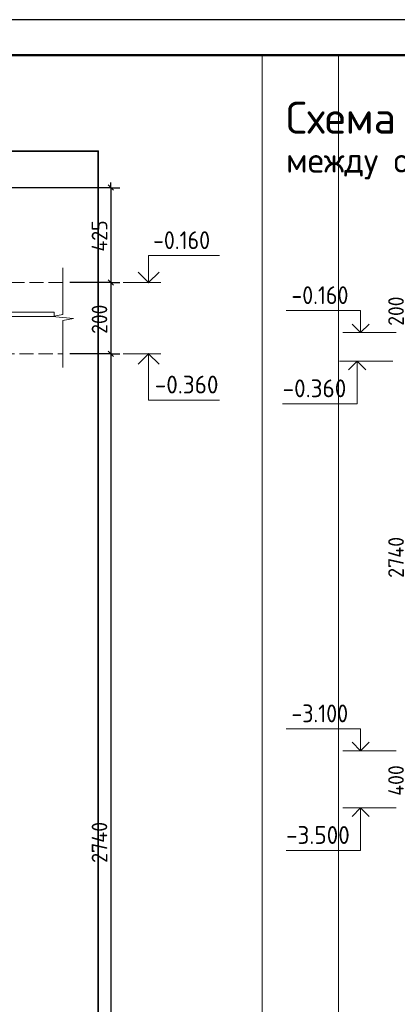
# Model space of a CAD drawing. Header units: millimetres. Extents: x 0 to 42000, y 0 to 29700.
# Tile 6 of 14: x 9770 to 15084, y 15857 to 29700. Entities that reach past the tile are written whole.
import ezdxf

# ---------------------------------------------------------------- set-up
doc = ezdxf.new("R2010")
doc.units = ezdxf.units.MM
doc.linetypes.add('______2', pattern=[270, 200, -70])
for name, color, linetype, lineweight in [('Standard', 7, 'Continuous', 25), ('Высотные отметки', 7, 'Continuous', 25), ('ЖБ Перекрытие верхний уровень', 7, '______2', 25), ('Заголовок чертежа', 7, 'Continuous', 25), ('Примечания', 7, 'Continuous', 13), ('Стена фоновая арматура Х1', 7, 'Continuous', 35)]:
    doc.layers.add(name, color=color, linetype=linetype, lineweight=lineweight)
doc.styles.add('ISOCPEUR', font='txt')

msp = doc.modelspace()

# ---------------------------------------------------------------- linework, layer by layer
at = {"layer": 'Standard', "color": 7, "linetype": 'Continuous', "lineweight": -3, "transparency": 33554687}
for p, q in [((11053, 27338), (11053, 27413)), ((11053, 27338), (7016, 27338)), ((11053, 27338), (10928, 27338)), ((11053, 27338), (11178, 27338)), ((11053, 26003), (10928, 26003)), ((11053, 26003), (11178, 26003)), ((11053, 26003), (11053, 25003)), ((11053, 25003), (10928, 25003)), ((11053, 25003), (11178, 25003)), ((11053, 25003), (11053, 11303))]:
    msp.add_line(p, q, dxfattribs=at)
at = {"layer": 'Standard', "color": 7, "linetype": 'Continuous', "lineweight": 25, "transparency": 33554687}
for p, q in [((11015, 27376), (11090, 27301)), ((11015, 26041), (11090, 25966)), ((11015, 25041), (11090, 24966))]:
    msp.add_line(p, q, dxfattribs=at)
at = {"layer": 'Standard', "color": 7, "linetype": 'Continuous', "lineweight": 13, "transparency": 33554687}
for p, q in [((11228, 26003), (11758, 26003)), ((11228, 25003), (11758, 25003))]:
    msp.add_line(p, q, dxfattribs=at)
at = {"layer": 'Standard', "color": 7, "linetype": 'Continuous', "lineweight": 25, "transparency": 33554687}
msp.add_lwpolyline([(0, 0), (42000, 0), (42000, 29700), (0, 29700), (0, 0)], close=True, dxfattribs=at)
at = {"layer": 'Standard', "color": 7, "linetype": 'Continuous', "lineweight": 50, "transparency": 33554687}
msp.add_lwpolyline([(2000, 29200), (41500, 29200), (41500, 500), (2000, 500), (2000, 29200)], close=True, dxfattribs=at)
at = {"layer": 'Standard', "color": 7, "linetype": 'Continuous', "lineweight": 13, "transparency": 33554687}
for points in [[(14256, 29200), (2000, 29200), (2000, 5463), (14256, 5463), (14256, 29200)], [(41500, 29200), (13180, 29200), (13180, 6000), (41500, 6000), (41500, 29200)], [(11584, 26003), (11584, 26383), (12584, 26383)], [(11584, 25003), (11584, 24353), (12584, 24353)]]:
    msp.add_lwpolyline(points, dxfattribs=at)
at = {"layer": 'Standard', "color": 254, "linetype": 'Continuous', "lineweight": 35, "true_color": 0xc4c4ff, "transparency": 33554687}
msp.add_lwpolyline([(4626, 8803), (10876, 8803), (10876, 27853), (4626, 27853), (4626, 8803)], dxfattribs=at)
at = {"layer": 'Standard', "color": 7, "linetype": 'Continuous', "lineweight": -3, "transparency": 33554687}
for points in [[(11053, 27338), (11053, 26364), (11053, 26364), (11053, 26003)], [(11053, 26003), (11036, 26003), (11036, 26003), (11036, 26003), (11036, 26003), (11036, 26003), (11036, 26003), (10476, 26003)], [(11053, 25003), (11036, 25003), (11036, 25003), (11036, 25003), (11036, 25003), (10476, 25003)]]:
    msp.add_lwpolyline(points, dxfattribs=at)
at = {"layer": 'Standard', "color": 7, "linetype": 'Continuous', "lineweight": 35, "transparency": 33554687}
for points in [[(11435, 26152), (11584, 26003), (11732, 26152)], [(11435, 24855), (11584, 25003), (11732, 24855)]]:
    msp.add_lwpolyline(points, dxfattribs=at)
at = {"layer": 'Высотные отметки', "color": 7, "linetype": 'Continuous', "lineweight": 35, "transparency": 33554687}
for p, q in [((14568, 25300), (14447, 25421)), ((14568, 25300), (14447, 25421)), ((14568, 25300), (14689, 25421)), ((14568, 25300), (14689, 25421)), ((14520, 24900), (14399, 24779)), ((14520, 24900), (14399, 24779)), ((14520, 24900), (14641, 24779)), ((14520, 24900), (14641, 24779)), ((14568, 19420), (14447, 19541)), ((14568, 19420), (14447, 19541)), ((14568, 19420), (14689, 19541)), ((14568, 19420), (14689, 19541)), ((14568, 18620), (14447, 18499)), ((14568, 18620), (14447, 18499)), ((14568, 18620), (14689, 18499)), ((14568, 18620), (14689, 18499))]:
    msp.add_line(p, q, dxfattribs=at)
at = {"layer": 'Высотные отметки', "color": 7, "linetype": 'Continuous', "lineweight": 13, "transparency": 33554687}
for p, q in [((15068, 25300), (14318, 25300)), ((15068, 25300), (14318, 25300)), ((15020, 24900), (14270, 24900)), ((15020, 24900), (14270, 24900)), ((15068, 19420), (14318, 19420)), ((15068, 19420), (14318, 19420)), ((15068, 18620), (14318, 18620)), ((15068, 18620), (14318, 18620))]:
    msp.add_line(p, q, dxfattribs=at)
for points in [[(14568, 25300), (14568, 25610), (13518, 25610)], [(14568, 25300), (14568, 25610), (13518, 25610)], [(14520, 24900), (14520, 24300), (13470, 24300)], [(14520, 24900), (14520, 24300), (13470, 24300)], [(14568, 19420), (14568, 19730), (13518, 19730)], [(14568, 19420), (14568, 19730), (13518, 19730)], [(14568, 18620), (14568, 18020), (13518, 18020)], [(14568, 18620), (14568, 18020), (13518, 18020)]]:
    msp.add_lwpolyline(points, dxfattribs=at)
at = {"layer": 'ЖБ Перекрытие верхний уровень', "color": 7, "linetype": '______2', "lineweight": 18, "transparency": 33554687}
for p, q in [((10376, 26003), (6626, 26003)), ((7876, 25003), (10376, 25003))]:
    msp.add_line(p, q, dxfattribs=at)
at = {"layer": 'Примечания', "color": 7, "linetype": 'Continuous', "lineweight": 13, "transparency": 33554687}
for p, q in [((10376, 26212), (10376, 25554)), ((10376, 25554), (10226, 25526)), ((10226, 25526), (10526, 25498)), ((10526, 25498), (10376, 25470)), ((10376, 25470), (10376, 24812)), ((10376, 24812), (10376, 24812))]:
    msp.add_line(p, q, dxfattribs=at)
at = {"layer": 'Стена фоновая арматура Х1', "color": 7, "linetype": 'Continuous', "lineweight": 18, "transparency": 33554687}
msp.add_lwpolyline([(7596, 11303), (7596, 25388), (7601, 25425), (7614, 25463), (7633, 25498), (7657, 25527), (7686, 25551), (7721, 25571), (7759, 25583), (7796, 25588), (10256, 25588), (10256, 25528), (7800, 25528), (7773, 25524), (7746, 25515), (7720, 25501), (7700, 25484), (7683, 25464), (7669, 25439), (7660, 25411), (7656, 25384), (7656, 11303), (7596, 11303)], dxfattribs=at)

# ---------------------------------------------------------------- texts
at = {"layer": 'Standard', "color": 7, "linetype": 'Continuous', "lineweight": 25, "transparency": 33554687, "char_height": 220, "attachment_point": 7, "rotation": 90, "style": 'ISOCPEUR'}
for s, insert, width in [('\\W0.92;425', (11003, 26440), 584.44), ('\\W0.91;200', (15176, 25397), 561.99), ('\\W0.91;200', (11003, 25283), 561.99), ('\\W0.93;2740', (15176, 21852), 740.39), ('\\W0.92;400', (15176, 18789), 584.45), ('\\W0.93;2740', (11003, 17845), 740.39)]:
    msp.add_mtext(s, dxfattribs=dict(at, insert=insert, width=width))
at = {"layer": 'Standard', "color": 7, "linetype": 'Continuous', "lineweight": 25, "transparency": 33554687, "char_height": 250, "attachment_point": 7, "style": 'ISOCPEUR'}
for s, insert, width in [('\\W0.90;-0.160', (11646, 26475), 1011.76), ('\\W0.95;-0.360', (11671, 24445), 1067.86)]:
    msp.add_mtext(s, dxfattribs=dict(at, insert=insert, width=width))
at = {"layer": 'Высотные отметки', "color": 7, "linetype": 'Continuous', "lineweight": 25, "transparency": 33554687, "char_height": 250, "attachment_point": 7, "style": 'ISOCPEUR'}
for s, insert, width in [('\\W0.90;-0.160', (13593, 25702), 1011.77), ('\\W0.95;-0.360', (13470, 24392), 1067.86), ('\\W0.90;-3.100', (13593, 19822), 1011.77), ('\\W0.95;-3.500', (13518, 18112), 1067.87)]:
    msp.add_mtext(s, dxfattribs=dict(at, insert=insert, width=width))
at = {"layer": 'Заголовок чертежа', "color": 7, "linetype": 'Continuous', "lineweight": 50, "transparency": 33554687, "attachment_point": 7, "style": 'ISOCPEUR'}
for s, insert, char_height, width in [('\\W0.99;Схема армирования стены ', (13518, 27975), 450, 7958.3), ('\\W0.99;между осями А2-А3 в осях 3-2', (13518, 27455), 350, 7065.05)]:
    msp.add_mtext(s, dxfattribs=dict(at, insert=insert, char_height=char_height, width=width))

doc.saveas('drawing.dxf')
